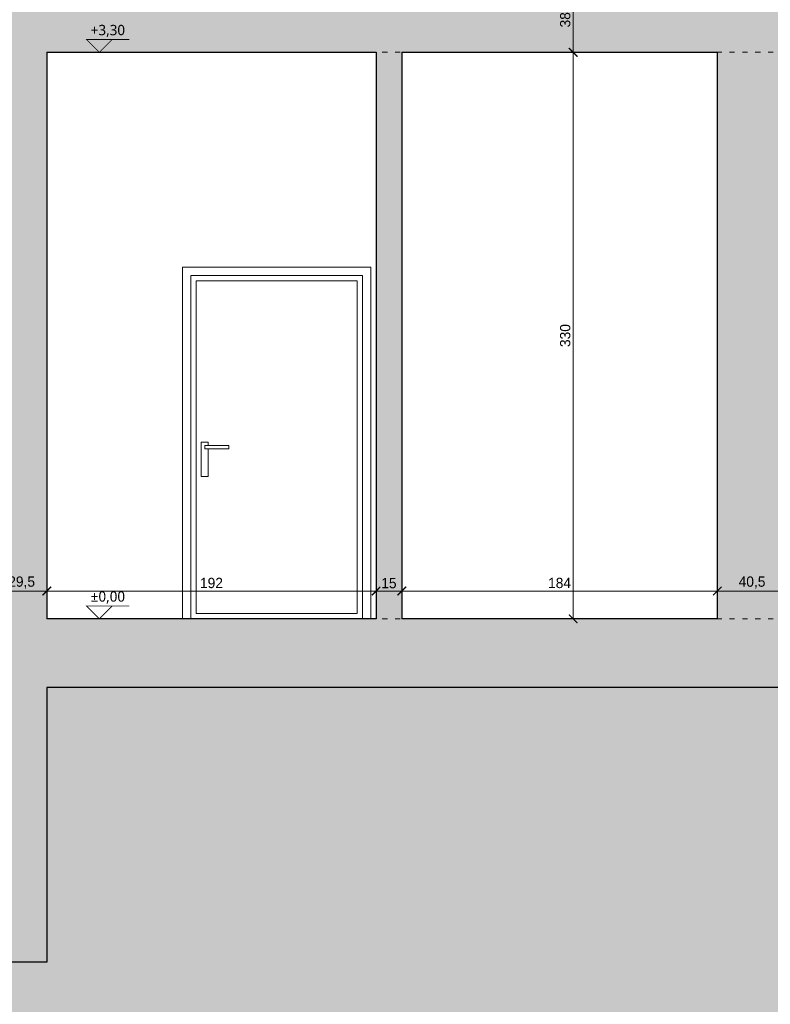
# Model space of a CAD drawing. Header units: millimetres. Extents: x -221 to 149158, y -114258 to 0.
# Tile 95 of 219: x 84622 to 85060, y -45966 to -45393. Entities that reach past the tile are written whole.
import ezdxf
from ezdxf.enums import TextEntityAlignment as Align

# ---------------------------------------------------------------- set-up
doc = ezdxf.new("R2010")
doc.units = ezdxf.units.MM
doc.linetypes.add('ACAD_ISO03W100', pattern=[30, 12, -18])
doc.layers.get('0').update_dxf_attribs({"lineweight": 0})
doc.layers.add('A-przekrycieram.ART', color=7, linetype='Continuous', lineweight=0, true_color=0xffffff)
for name, color, linetype, lineweight in [('opis..KF', 250, 'Continuous', 15), ('wymiar..KF', 12, 'Continuous', 5), ('wypełnienie istn..KF', 250, 'Continuous', 0), ('ściana pro..KF', 222, 'Continuous', 30)]:
    doc.layers.add(name, color=color, linetype=linetype, lineweight=lineweight)
doc.layers.add('szraf', color=7, linetype='Continuous', true_color=0xd9d9d9)
doc.styles.add('ARCH', font='segoeuil.ttf')
doc.styles.add('kamil', font='GOTHIC.TTF')
doc.dimstyles.new('50..KF', dxfattribs={"dimscale": 0.5, "dimtxt": 12, "dimasz": 10, "dimexe": 5, "dimexo": 5, "dimgap": 3, "dimtad": 1, "dimdec": 1, "dimrnd": 0.5, "dimtxsty": 'kamil', "dimblk": 'ARCHTICK', "dimcen": 0, "dimclrd": 256, "dimclre": 256, "dimclrt": 256, "dimadec": 0, "dimazin": 0, "dimtfac": 1, "dimtdec": 1, "dimtofl": 0, "dimtmove": 0, "dimatfit": 3, "dimfxl": 10, "dimfxlon": 1, "dimlwd": 0, "dimlwe": 0, "dimarcsym": 0})

# ---------------------------------------------------------------- blocks, each defined once
blk = doc.blocks.new('*U1081')
at = {"layer": 'opis..KF', "const_width": 1}
blk.add_lwpolyline([(35, 15), (-15, 15), (0, 0), (15, 15)], dxfattribs=at)
at = {"layer": 'opis..KF', "linetype": 'ACAD_ISO03W100', "ltscale": 0.5}
blk.add_lwpolyline([(0, 0), (3753.1, 0)], dxfattribs=at)
at = {"layer": 'opis..KF', "style": 'ARCH'}
for tag, p in [('±2', (10, 26)), ('±22', (3763.1, 26))]:
    blk.add_attdef(tag, text='', height=12, dxfattribs=at).set_placement(p, align=Align.MIDDLE_CENTER)
blk = doc.blocks.new('_ArchTick')
at = {"color": 0, "linetype": 'ByBlock', "const_width": 0.15}
blk.add_lwpolyline([(-0.5, -0.5), (0.5, 0.5)], dxfattribs=at)
blk = doc.blocks.new('*D1124')
at = {"layer": 'Defpoints', "color": 0, "linetype": 'ByBlock', "transparency": 16777216}
for p in [(84608.59, -45629.79), (84638.03, -45725.59), (84638.03, -45741.79)]:
    blk.add_point(p, dxfattribs=at)
at = {"layer": 'wymiar..KF', "linetype": 'Continuous', "lineweight": 0, "transparency": 16777216}
for p, q in [((84608.59, -45720.59), (84608.59, -45728.09)), ((84608.59, -45725.59), (84638.03, -45725.59)), ((84638.03, -45730.59), (84638.03, -45723.09))]:
    blk.add_line(p, q, dxfattribs=at)
at = {"layer": 'wymiar..KF', "linetype": 'ByBlock', "lineweight": 0, "transparency": 16777216, "xscale": 5, "yscale": 5, "zscale": 5, "rotation": 180}
blk.add_blockref('_ArchTick', (84608.59, -45725.59), dxfattribs=at)
at = {"layer": 'wymiar..KF', "linetype": 'ByBlock', "lineweight": 0, "transparency": 16777216, "xscale": 5, "yscale": 5, "zscale": 5}
blk.add_blockref('_ArchTick', (84638.03, -45725.59), dxfattribs=at)
at = {"layer": 'wymiar..KF', "linetype": 'ByBlock', "transparency": 16777216, "insert": (84623.31, -45720.67), "char_height": 6, "attachment_point": 5, "style": 'kamil'}
blk.add_mtext('29,5', dxfattribs=at)
blk = doc.blocks.new('*D1125')
at = {"layer": 'Defpoints', "color": 0, "linetype": 'ByBlock', "transparency": 16777216}
for p in [(84830.03, -45725.59), (84638.03, -45741.79), (84830.03, -45741.79)]:
    blk.add_point(p, dxfattribs=at)
at = {"layer": 'wymiar..KF', "linetype": 'Continuous', "lineweight": 0, "transparency": 16777216}
for p, q in [((84638.03, -45730.59), (84638.03, -45723.09)), ((84638.03, -45725.59), (84830.03, -45725.59)), ((84830.03, -45730.59), (84830.03, -45723.09))]:
    blk.add_line(p, q, dxfattribs=at)
at = {"layer": 'wymiar..KF', "linetype": 'ByBlock', "lineweight": 0, "transparency": 16777216, "xscale": 5, "yscale": 5, "zscale": 5, "rotation": 180}
blk.add_blockref('_ArchTick', (84638.03, -45725.59), dxfattribs=at)
at = {"layer": 'wymiar..KF', "linetype": 'ByBlock', "lineweight": 0, "transparency": 16777216, "xscale": 5, "yscale": 5, "zscale": 5}
blk.add_blockref('_ArchTick', (84830.03, -45725.59), dxfattribs=at)
at = {"layer": 'wymiar..KF', "linetype": 'ByBlock', "transparency": 16777216, "insert": (84734.03, -45720.94), "char_height": 6, "attachment_point": 5, "style": 'kamil'}
blk.add_mtext('192', dxfattribs=at)
blk = doc.blocks.new('*D1126')
at = {"layer": 'Defpoints', "color": 0, "linetype": 'ByBlock', "transparency": 16777216}
for p in [(84845.03, -45725.59), (84830.03, -45741.79), (84845.03, -45741.79)]:
    blk.add_point(p, dxfattribs=at)
at = {"layer": 'wymiar..KF', "linetype": 'Continuous', "lineweight": 0, "transparency": 16777216}
for p, q in [((84830.03, -45730.59), (84830.03, -45723.09)), ((84830.03, -45725.59), (84845.03, -45725.59)), ((84845.03, -45730.59), (84845.03, -45723.09))]:
    blk.add_line(p, q, dxfattribs=at)
at = {"layer": 'wymiar..KF', "linetype": 'ByBlock', "lineweight": 0, "transparency": 16777216, "xscale": 5, "yscale": 5, "zscale": 5, "rotation": 180}
blk.add_blockref('_ArchTick', (84830.03, -45725.59), dxfattribs=at)
at = {"layer": 'wymiar..KF', "linetype": 'ByBlock', "lineweight": 0, "transparency": 16777216, "xscale": 5, "yscale": 5, "zscale": 5}
blk.add_blockref('_ArchTick', (84845.03, -45725.59), dxfattribs=at)
at = {"layer": 'wymiar..KF', "linetype": 'ByBlock', "transparency": 16777216, "insert": (84837.53, -45721.02), "char_height": 6, "attachment_point": 5, "style": 'kamil'}
blk.add_mtext('15', dxfattribs=at)
blk = doc.blocks.new('*D1127')
at = {"layer": 'Defpoints', "color": 0, "linetype": 'ByBlock', "transparency": 16777216}
for p in [(85029.03, -45725.59), (84845.03, -45741.79), (85029.03, -45741.79)]:
    blk.add_point(p, dxfattribs=at)
at = {"layer": 'wymiar..KF', "linetype": 'Continuous', "lineweight": 0, "transparency": 16777216}
for p, q in [((84845.03, -45730.59), (84845.03, -45723.09)), ((84845.03, -45725.59), (85029.03, -45725.59)), ((85029.03, -45730.59), (85029.03, -45723.09))]:
    blk.add_line(p, q, dxfattribs=at)
at = {"layer": 'wymiar..KF', "linetype": 'ByBlock', "lineweight": 0, "transparency": 16777216, "xscale": 5, "yscale": 5, "zscale": 5, "rotation": 180}
blk.add_blockref('_ArchTick', (84845.03, -45725.59), dxfattribs=at)
at = {"layer": 'wymiar..KF', "linetype": 'ByBlock', "lineweight": 0, "transparency": 16777216, "xscale": 5, "yscale": 5, "zscale": 5}
blk.add_blockref('_ArchTick', (85029.03, -45725.59), dxfattribs=at)
at = {"layer": 'wymiar..KF', "linetype": 'ByBlock', "transparency": 16777216, "insert": (84937.03, -45720.94), "char_height": 6, "attachment_point": 5, "style": 'kamil'}
blk.add_mtext('184', dxfattribs=at)
blk = doc.blocks.new('*D1128')
at = {"layer": 'Defpoints', "color": 0, "linetype": 'ByBlock', "transparency": 16777216}
for p in [(85069.53, -45725.59), (85029.03, -45741.79), (85069.53, -45741.79)]:
    blk.add_point(p, dxfattribs=at)
at = {"layer": 'wymiar..KF', "linetype": 'Continuous', "lineweight": 0, "transparency": 16777216}
for p, q in [((85029.03, -45730.59), (85029.03, -45723.09)), ((85029.03, -45725.59), (85069.53, -45725.59)), ((85069.53, -45730.59), (85069.53, -45723.09))]:
    blk.add_line(p, q, dxfattribs=at)
at = {"layer": 'wymiar..KF', "linetype": 'ByBlock', "lineweight": 0, "transparency": 16777216, "xscale": 5, "yscale": 5, "zscale": 5, "rotation": 180}
blk.add_blockref('_ArchTick', (85029.03, -45725.59), dxfattribs=at)
at = {"layer": 'wymiar..KF', "linetype": 'ByBlock', "lineweight": 0, "transparency": 16777216, "xscale": 5, "yscale": 5, "zscale": 5}
blk.add_blockref('_ArchTick', (85069.53, -45725.59), dxfattribs=at)
at = {"layer": 'wymiar..KF', "linetype": 'ByBlock', "transparency": 16777216, "insert": (85049.28, -45720.67), "char_height": 6, "attachment_point": 5, "style": 'kamil'}
blk.add_mtext('40,5', dxfattribs=at)
blk = doc.blocks.new('*D1164')
at = {"layer": 'Defpoints', "color": 0, "linetype": 'ByBlock', "transparency": 16777216}
for p in [(84944.99, -45373.79), (84944.99, -45411.69), (84944.99, -45411.69)]:
    blk.add_point(p, dxfattribs=at)
at = {"layer": 'wymiar..KF', "linetype": 'Continuous', "lineweight": 0, "transparency": 16777216}
for p, q in [((84944.99, -45373.79), (84947.49, -45373.79)), ((84944.99, -45373.79), (84944.99, -45411.69)), ((84944.99, -45411.69), (84947.49, -45411.69))]:
    blk.add_line(p, q, dxfattribs=at)
at = {"layer": 'wymiar..KF', "linetype": 'ByBlock', "lineweight": 0, "transparency": 16777216, "xscale": 5, "yscale": 5, "zscale": 5}
for p, rotation in [((84944.99, -45373.79), 90), ((84944.99, -45411.69), 270)]:
    blk.add_blockref('_ArchTick', p, dxfattribs=dict(at, rotation=rotation))
at = {"layer": 'wymiar..KF', "linetype": 'ByBlock', "transparency": 16777216, "insert": (84940.34, -45392.74), "char_height": 6, "attachment_point": 5, "rotation": 90, "style": 'kamil'}
blk.add_mtext('38', dxfattribs=at)
blk = doc.blocks.new('*D1165')
at = {"layer": 'Defpoints', "color": 0, "linetype": 'ByBlock', "transparency": 16777216}
for p in [(84944.99, -45411.69), (84937.03, -45741.79), (84944.99, -45741.79)]:
    blk.add_point(p, dxfattribs=at)
at = {"layer": 'wymiar..KF', "linetype": 'Continuous', "lineweight": 0, "transparency": 16777216}
for p, q in [((84944.99, -45411.69), (84947.49, -45411.69)), ((84944.99, -45411.69), (84944.99, -45741.79)), ((84939.99, -45741.79), (84947.49, -45741.79))]:
    blk.add_line(p, q, dxfattribs=at)
at = {"layer": 'wymiar..KF', "linetype": 'ByBlock', "lineweight": 0, "transparency": 16777216, "xscale": 5, "yscale": 5, "zscale": 5}
for p, rotation in [((84944.99, -45411.69), 90), ((84944.99, -45741.79), 270)]:
    blk.add_blockref('_ArchTick', p, dxfattribs=dict(at, rotation=rotation))
at = {"layer": 'wymiar..KF', "linetype": 'ByBlock', "transparency": 16777216, "insert": (84940.34, -45576.74), "char_height": 6, "attachment_point": 5, "rotation": 90, "style": 'kamil'}
blk.add_mtext('330', dxfattribs=at)
blk = doc.blocks.new('*U1664')
at = {"layer": 'A-przekrycieram.ART'}
h = blk.add_hatch(color=256, dxfattribs=at)
h.dxf.hatch_style = 1
h.paths.add_polyline_path([(0, 2970), (6000, 2970), (6000, 0), (0, 0)])
h.paths.add_polyline_path([(200, 2870), (5900, 2870), (5900, 100), (200, 100)], flags=16)

msp = doc.modelspace()

# ---------------------------------------------------------------- hatches: boundary and pattern name
at = {"layer": 'szraf', "linetype": 'ByBlock'}
h = msp.add_hatch(dxfattribs=at)
h.set_pattern_fill('ANSI38', color=9, scale=5)
h.set_pattern_definition([(45, (-10715.825, -4953.518), (-11.2253202, 11.2253202), []), (135, (-10715.825, -4953.518), (-33.6759605, 11.2253202), [39.6875, -23.8125])])
h.paths.add_polyline_path([(82178.4, -45741.79), (82178.4, -46135.26), (86544.46, -46135.26), (86545.2, -45741.79), (86262.57, -45741.79), (86262.57, -45941.79), (86217.03, -45941.79), (86217.03, -45781.79), (84638.03, -45781.79), (84638.03, -45941.79), (84608.03, -45941.79), (84608.03, -45781.79), (84256.03, -45781.79), (84256.03, -45791.79), (84228.03, -45791.79), (84228.03, -45781.79), (83486.03, -45781.79), (83486.03, -45941.79), (83456.02, -45941.79), (83456.02, -45781.79), (82868.02, -45781.79), (82868.02, -45941.14), (82822.02, -45941.14), (82822.02, -45741.79)])
at = {"layer": 'wypełnienie istn..KF', "true_color": 0xc8c8c8}
h = msp.add_hatch(color=9, dxfattribs=at)
h.dxf.hatch_style = 1
h.paths.add_polyline_path([(84608.03, -45941.79), (84607.78, -44598.45), (84653.78, -44598.45), (84653.9, -45002.79), (86217.15, -45002.79), (86217.03, -44759.78), (86262.57, -44759.78), (86262.57, -45941.79), (86217.03, -45941.79), (86217.03, -45781.79), (84638.03, -45781.79), (84638.03, -45741.79), (84830.03, -45741.79), (84830.03, -45411.69), (84845.03, -45411.69), (84845.03, -45741.79), (85029.03, -45741.79), (85029.03, -45411.69), (85069.53, -45411.69), (85069.53, -45741.79), (85976.53, -45741.79), (85976.53, -45411.69), (86017.03, -45411.69), (86017.03, -45741.79), (86217.03, -45741.79), (86217.03, -45411.69), (84638.03, -45411.69), (84638.03, -45373.79), (84830.03, -45373.79), (84830.03, -45043.02), (84845.03, -45043.02), (84845.03, -45373.79), (85029.03, -45373.79), (85029.03, -45043.02), (85069.53, -45043.02), (85069.53, -45373.79), (85976.53, -45373.79), (85976.53, -45043.02), (86017.03, -45043.02), (86017.03, -45373.79), (86217.03, -45373.79), (86217.03, -45043.02), (84638.03, -45043.02), (84638.03, -45941.79), (84608.03, -45941.8)])

# ---------------------------------------------------------------- linework, layer by layer
at = {"layer": 'ściana pro..KF'}
for p, q in [((84638.03, -45411.69), (84638.03, -45741.79)), ((84638.03, -45411.69), (84830.03, -45411.69)), ((84830.03, -45411.69), (84830.03, -45741.79)), ((84845.03, -45411.69), (85029.03, -45411.69)), ((84845.03, -45411.69), (84845.03, -45741.79)), ((85029.03, -45411.69), (85029.03, -45741.79)), ((84830.03, -45741.79), (84638.03, -45741.79)), ((85029.03, -45741.79), (84845.03, -45741.79)), ((84638.03, -45781.79), (84638.03, -45941.79)), ((86217.03, -45781.79), (84638.03, -45781.79)), ((84638.03, -45941.79), (84608.03, -45941.79))]:
    msp.add_line(p, q, dxfattribs=at)
at = {"layer": 'ściana pro..KF', "color": 8, "lineweight": 9, "true_color": 0x737373}
for points in [[(84717.08, -45741.79), (84717.08, -45536.79), (84827.03, -45536.79), (84827.03, -45741.79), (84717.08, -45741.79)], [(84732.08, -45640.79), (84732.08, -45638.79), (84728.08, -45638.79), (84728.08, -45658.79), (84732.08, -45658.79), (84732.08, -45642.79)]]:
    msp.add_lwpolyline(points, dxfattribs=at)
for points in [[(84722.08, -45741.79), (84722.08, -45541.79), (84822.03, -45541.79), (84822.03, -45741.79)], [(84725.08, -45738.79), (84725.08, -45544.79), (84819.03, -45544.79), (84819.03, -45738.79)], [(84730.08, -45640.79), (84744.08, -45640.79), (84744.08, -45642.79), (84730.08, -45642.79)]]:
    msp.add_lwpolyline(points, close=True, dxfattribs=at)

# ---------------------------------------------------------------- block references
msp.add_blockref('*U1664', (81730.08, -46666.02))
at = {"layer": 'wymiar..KF'}
ref = msp.add_blockref('*U1081', (84668.63, -45411.69), dxfattribs=dict(at, xscale=0.5, yscale=0.5, zscale=0.5))
ref.add_attrib('±2', '+3,30', dxfattribs={"layer": 'opis..KF', "height": 6, "style": 'ARCH'}).set_placement((84673.63, -45398.69), align=Align.MIDDLE_CENTER)
ref = msp.add_blockref('*U1081', (84668.63, -45741.79), dxfattribs=dict(at, xscale=0.5, yscale=0.5, zscale=0.5))
ref.add_attrib('±2', '±0,00', dxfattribs={"layer": 'opis..KF', "height": 6, "style": 'ARCH'}).set_placement((84673.63, -45728.79), align=Align.MIDDLE_CENTER)

# ---------------------------------------------------------------- dimensions: what is measured, and where the dimension line sits
at = {"layer": 'wymiar..KF', "linetype": 'ByBlock'}
for base, p1, p2, picture, middle in [((84944.99, -45411.69), (84944.99, -45373.79), (84944.99, -45411.69), '*D1164', (84940.34, -45392.74)), ((84944.99, -45741.79), (84944.99, -45411.69), (84937.03, -45741.79), '*D1165', (84940.34, -45576.74))]:
    dim = msp.add_linear_dim(base=base, p1=p1, p2=p2, angle=90, dimstyle='50..KF', override={"dimtmove": 1}, dxfattribs=at)
    dim.commit()
    dim.dimension.update_dxf_attribs({"geometry": picture, "text_midpoint": middle})
for base, p1, p2, picture, middle in [((84638.03, -45725.59), (84608.59, -45629.79), (84638.03, -45741.79), '*D1124', (84623.31, -45720.67)), ((84830.03, -45725.59), (84638.03, -45741.79), (84830.03, -45741.79), '*D1125', (84734.03, -45720.94)), ((84845.03, -45725.59), (84830.03, -45741.79), (84845.03, -45741.79), '*D1126', (84837.53, -45721.02)), ((85029.03, -45725.59), (84845.03, -45741.79), (85029.03, -45741.79), '*D1127', (84937.03, -45720.94)), ((85069.53, -45725.59), (85029.03, -45741.79), (85069.53, -45741.79), '*D1128', (85049.28, -45720.67))]:
    dim = msp.add_linear_dim(base=base, p1=p1, p2=p2, dimstyle='50..KF', override={"dimtmove": 1}, dxfattribs=at)
    dim.commit()
    dim.dimension.update_dxf_attribs({"geometry": picture, "text_midpoint": middle})

doc.saveas('drawing.dxf')
